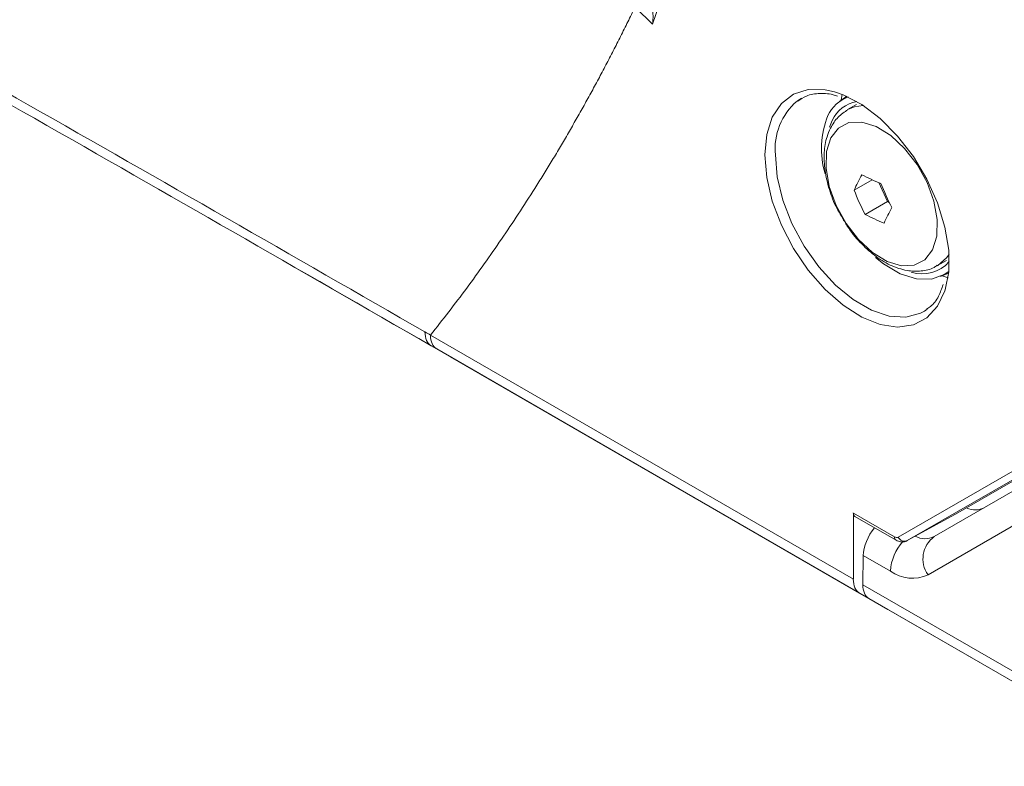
# Model space of a CAD drawing. Header units: millimetres. Extents: x 0 to 1118, y 0 to 864.
# Tile 10 of 146: x 238 to 255, y 99 to 112. Entities that reach past the tile are written whole.
import ezdxf

# ---------------------------------------------------------------- set-up
doc = ezdxf.new("R2010")
doc.units = ezdxf.units.MM

msp = doc.modelspace()

# ---------------------------------------------------------------- linework, layer by layer
at = {"color": 7, "linetype": 'Continuous', "lineweight": 15}
for p, q in [((248.869, 112.123), (248.757, 111.8)), ((248.757, 111.8), (248.478, 112.069)), ((251.243, 110.565), (251.169, 110.518)), ((251.995, 110.597), (251.876, 110.511)), ((252.16, 110.462), (252.01, 110.375)), ((251.753, 110.196), (251.706, 110.081)), ((252.118, 109.033), (252.42, 109.207)), ((252.529, 109.159), (252.674, 108.844)), ((252.303, 108.63), (252.674, 108.844)), ((252.674, 108.844), (252.704, 108.83)), ((253.51, 107.777), (253.66, 107.864)), ((242.761, 107.765), (245.392, 106.256)), ((253.561, 107.593), (253.694, 107.653)), ((253.684, 107.575), (253.585, 107.604)), ((253.291, 107.018), (253.338, 107.05)), ((245.059, 106.618), (252.106, 102.55)), ((245.162, 106.389), (245.069, 106.442)), ((245.069, 106.442), (245.392, 106.256)), ((252.211, 102.32), (245.162, 106.389)), ((245.392, 106.256), (252.363, 102.232)), ((252.854, 103.252), (256.527, 105.373)), ((256.985, 105.47), (253.806, 103.635)), ((256.676, 105.315), (253.004, 103.194)), ((253.454, 103.261), (256.973, 105.293)), ((256.87, 104.656), (253.351, 102.624)), ((252.106, 103.654), (252.792, 103.258)), ((252.106, 102.55), (252.106, 103.654)), ((252.132, 103.597), (252.818, 103.201)), ((253.004, 103.194), (253.806, 103.635)), ((252.272, 102.948), (252.264, 102.458)), ((252.726, 102.686), (252.272, 102.948)), ((252.264, 102.458), (256.763, 99.861)), ((252.211, 102.32), (252.54, 102.13)), ((256.867, 99.632), (252.363, 102.232)), ((252.681, 102.048), (252.363, 102.232)), ((252.681, 102.048), (252.691, 102.042)), ((252.691, 102.042), (252.702, 102.036)), ((252.702, 102.036), (257.21, 99.434))]:
    msp.add_line(p, q, dxfattribs=at)
at = {"color": 9, "linetype": 'Continuous', "lineweight": 15, "flags": 128}
for points in [[(250.631, 109.621), (250.662, 109.96), (250.755, 110.249), (250.906, 110.476), (251.109, 110.631), (251.355, 110.709), (251.634, 110.706), (251.791, 110.672)], [(252.012, 110.377), (252.123, 110.423), (252.27, 110.445)], [(253.638, 107.371), (253.633, 107.357), (253.511, 107.098), (253.333, 106.905), (253.108, 106.788), (252.844, 106.751), (252.552, 106.794), (252.245, 106.917), (251.935, 107.115), (251.634, 107.378), (251.355, 107.698), (251.109, 108.059), (250.906, 108.449), (250.755, 108.85), (250.662, 109.246), (250.631, 109.621)], [(250.806, 109.62), (250.838, 109.254), (250.931, 108.868), (251.083, 108.478), (251.285, 108.101), (251.53, 107.754), (251.807, 107.452), (252.103, 107.209), (252.406, 107.034), (252.702, 106.936), (252.978, 106.918), (253.223, 106.982), (253.291, 107.018)], [(253.7, 107.967), (253.664, 107.914), (253.506, 107.775)]]:
    msp.add_lwpolyline(points, dxfattribs=at)
at = {"color": 7, "linetype": 'Continuous', "lineweight": 15, "flags": 128}
for points in [[(251.791, 110.672), (251.935, 110.622), (252.245, 110.461), (252.552, 110.229), (252.844, 109.936), (253.108, 109.594), (253.333, 109.217), (253.511, 108.82), (253.633, 108.419), (253.696, 108.031), (253.696, 107.672), (253.638, 107.371)], [(251.898, 110.527), (251.9, 110.538), (251.922, 110.627)], [(251.728, 109.904), (251.657, 109.676), (251.65, 109.399), (251.705, 109.094), (251.82, 108.78), (251.987, 108.479), (252.194, 108.211), (252.426, 107.996), (252.67, 107.846), (252.906, 107.774), (253.121, 107.783), (253.298, 107.873), (253.426, 108.037), (253.497, 108.266), (253.504, 108.542), (253.449, 108.848), (253.334, 109.162), (253.167, 109.463), (252.961, 109.73), (252.728, 109.946), (252.485, 110.095), (252.248, 110.167), (252.033, 110.159), (251.856, 110.069), (251.728, 109.904)], [(253.697, 107.679), (253.622, 107.626), (253.407, 107.548), (253.157, 107.554), (252.887, 107.642), (252.61, 107.807), (252.477, 107.913)]]:
    msp.add_lwpolyline(points, dxfattribs=at)
at = {"color": 9, "linetype": 'Continuous', "lineweight": 15}
for centre, radius, start, end in [((251.849, 109.721), 1.048, 130.5034, 185.5004), ((252.851, 103.251), 0.06, 172.7582, 235.9578), ((253.303, 103.565), 0.34, 241.0877, 296.4629), ((253.498, 102.65), 0.773, 136.9948, 177.302)]:
    msp.add_arc(centre, radius, start, end, dxfattribs=at)
at = {"color": 7, "linetype": 'Continuous', "lineweight": 15}
for centre, radius, start, end in [((252.222, 110.026), 0.596, 109.9162, 155.1483), ((252.256, 109.964), 0.554, 99.5908, 155.1827), ((253.09, 109.723), 1.514, 158.5576, 196.0055), ((255.407, 107.533), 3.614, 150.9075, 155.4872), ((253.869, 112.384), 3.492, 242.3489, 248.0419), ((256.915, 110.893), 4.689, 201.8841, 207.3056), ((256.469, 110.781), 4.689, 201.884, 207.3059), ((255.906, 106.985), 3.614, 150.9072, 155.4872), ((253.923, 111.722), 3.491, 242.3481, 248.0427), ((253.255, 108.235), 0.596, 251.9411, 318.8406), ((252.959, 103.301), 0.116, 204.9602, 292.5233), ((253.727, 102.89), 0.461, 126.3527, 215.1844), ((253.092, 103.197), 0.629, 234.3821, 294.3133)]:
    msp.add_arc(centre, radius, start, end, dxfattribs=at)
for centre, major_axis, ratio, start_param, end_param in [((253.919, 104.396), (-0.365, 0.655), 0.587367, 2.512999, 3.150712), ((252.195, 103.705), (0.064, 0.107), 0.587369, 2.36515, 3.150629), ((252.625, 103.152), (0.256, 0.429), 0.56722, 1.298138, 2.364542), ((252.792, 103.36), (-0.062, 0.108), 0.577309, 2.356465, 3.141737), ((252.465, 102.75), (0.257, 0.429), 0.587369, 2.36515, 3.150548), ((252.618, 102.662), (0.256, 0.429), 0.56722, 2.364542, 3.14994)]:
    msp.add_ellipse(centre, major_axis=major_axis, ratio=ratio, start_param=start_param, end_param=end_param, dxfattribs=at)
at = {"color": 9, "linetype": 'Continuous', "lineweight": 15}
msp.add_open_spline([(180.21, 140.291), (180.671, 139.898), (181.958, 138.8), (184.279, 137.084), (187.161, 135.159), (190.265, 133.372), (193.556, 131.723), (197.006, 130.208), (199.963, 129.028), (202.954, 127.887), (205.96, 126.771), (209.532, 125.423), (212.999, 124.001), (216.335, 122.476), (220.604, 120.251), (225.899, 117.415), (232.161, 113.958), (238.518, 110.376), (242.766, 107.936), (244.966, 106.671)], degree=3, knots=[0, 0, 0, 0, 0.027735, 0.077561, 0.127381, 0.177247, 0.227117, 0.276782, 0.326458, 0.351211, 0.40073, 0.450244, 0.499305, 0.548362, 0.59762, 0.696342, 0.795087, 0.893849, 1, 1, 1, 1], dxfattribs=at)
at = {"color": 7, "linetype": 'Continuous', "lineweight": 15}
for points, knots in [([(245.069, 106.442), (242.869, 107.707), (238.622, 110.149), (232.264, 113.732), (226, 117.19), (220.704, 120.025), (216.433, 122.256), (213.105, 123.812), (209.635, 125.261), (206.064, 126.64), (203.057, 127.775), (200.074, 128.935), (198.052, 129.725), (196.69, 130.336), (196.467, 130.436)], [0, 0, 0, 0, 0.144823, 0.27957, 0.414301, 0.54901, 0.616243, 0.683196, 0.750304, 0.817874, 0.88546, 0.919204, 0.986797, 1, 1, 1, 1]), ([(248.465, 112.081), (248.426, 112), (248.347, 111.838), (248.227, 111.596), (248.105, 111.357), (247.982, 111.119), (247.857, 110.883), (247.73, 110.649), (247.602, 110.417), (247.472, 110.187), (247.34, 109.958), (247.207, 109.731), (247.072, 109.507), (246.935, 109.284), (246.753, 108.992), (246.523, 108.635), (246.242, 108.216), (245.956, 107.805), (245.663, 107.401), (245.364, 107.005), (245.16, 106.747), (245.059, 106.618)], [0, 0, 0, 0, 0.040446, 0.080885, 0.12132, 0.161752, 0.202182, 0.242613, 0.283045, 0.323481, 0.363921, 0.404368, 0.444822, 0.485286, 0.52576, 0.604849, 0.683902, 0.762932, 0.841951, 0.92097, 1, 1, 1, 1]), ([(248.749, 112.131), (248.75, 112.128), (248.752, 112.12), (248.755, 112.107), (248.757, 112.09), (248.76, 112.071), (248.763, 112.043), (248.765, 112.008), (248.767, 111.966), (248.767, 111.924), (248.767, 111.889), (248.766, 111.861), (248.764, 111.841), (248.763, 111.824), (248.761, 111.811), (248.758, 111.803), (248.757, 111.8)], [0, 0, 0, 0, 0.030507, 0.072125, 0.12516, 0.181582, 0.249899, 0.374928, 0.499917, 0.624955, 0.749858, 0.818172, 0.874719, 0.929738, 0.971477, 1, 1, 1, 1]), ([(251.181, 110.518), (251.226, 110.549), (251.332, 110.622), (251.543, 110.65), (251.724, 110.644), (251.829, 110.604), (251.841, 110.6)], [0, 0, 0, 0, 0.2649514, 0.6153053, 0.95549, 1, 1, 1, 1]), ([(252.016, 110.373), (251.958, 110.336), (251.837, 110.259), (251.763, 110.133), (251.725, 110.068)], [0, 0, 0, 0, 0.482668, 1, 1, 1, 1]), ([(251.725, 110.068), (251.704, 110.02), (251.649, 109.895), (251.612, 109.66), (251.624, 109.363), (251.698, 109.047), (251.796, 108.784), (251.882, 108.642), (251.909, 108.598)], [0, 0, 0, 0, 0.1155167, 0.3062341, 0.5042768, 0.707004, 0.9093215, 1, 1, 1, 1]), ([(251.909, 108.598), (251.94, 108.542), (252.026, 108.386), (252.213, 108.161), (252.455, 107.937), (252.72, 107.774), (252.986, 107.685), (253.233, 107.679), (253.408, 107.713), (253.485, 107.769), (253.501, 107.781)], [0, 0, 0, 0, 0.083461, 0.235476, 0.388753, 0.544414, 0.702821, 0.836784, 0.965058, 1, 1, 1, 1]), ([(253.603, 107.461), (253.579, 107.394), (253.526, 107.246), (253.429, 107.113), (253.349, 107.066), (253.327, 107.053)], [0, 0, 0, 0, 0.378581, 0.831103, 1, 1, 1, 1]), ([(244.966, 106.671), (244.966, 106.671), (244.997, 106.653), (245.028, 106.636), (245.059, 106.618), (245.059, 106.618)], [0, 0, 0, 0, 0.000737, 0.999887, 1, 1, 1, 1]), ([(244.966, 106.671), (244.966, 106.618), (244.975, 106.57), (245.01, 106.491), (245.036, 106.461), (245.069, 106.442)], [0, 0, 0, 0, 0.5, 0.5, 1, 1, 1, 1]), ([(245.059, 106.618), (245.059, 106.564), (245.068, 106.516), (245.103, 106.438), (245.129, 106.408), (245.162, 106.389)], [0, 0, 0, 0, 0.5, 0.5, 1, 1, 1, 1]), ([(252.818, 103.201), (252.83, 103.195), (252.864, 103.177), (252.924, 103.168), (252.975, 103.179), (253, 103.192), (253.005, 103.195)], [0, 0, 0, 0, 0.217134, 0.576149, 0.906651, 1, 1, 1, 1])]:
    msp.add_open_spline(points, degree=3, knots=knots, dxfattribs=at)

doc.saveas('drawing.dxf')
